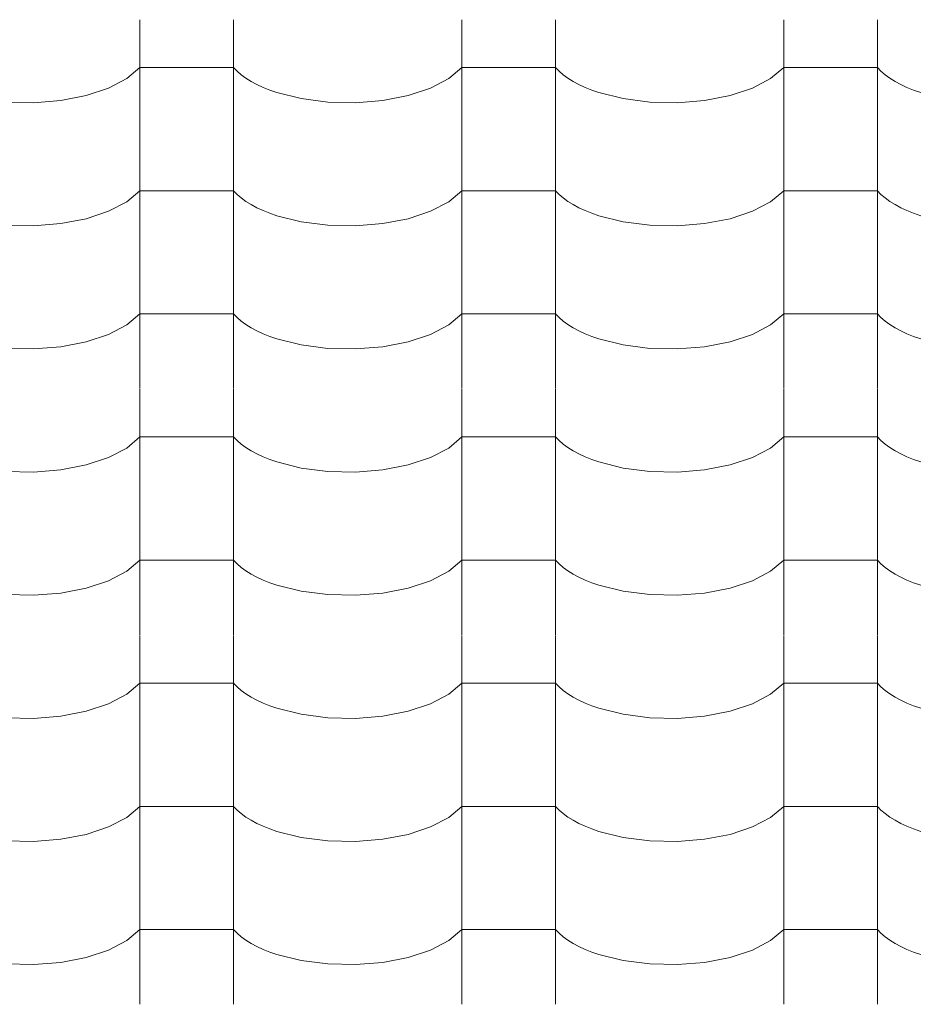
# Model space of a CAD drawing. Header units: millimetres. Extents: x -36478 to 31050, y -14815 to 11827.
# Tile 113 of 256: x -17288 to -16828, y 7715 to 8220. Entities that reach past the tile are written whole.
import ezdxf

# ---------------------------------------------------------------- set-up
doc = ezdxf.new("R2010")
doc.units = ezdxf.units.MM
doc.header["$MEASUREMENT"] = 0
doc.layers.add('Nové_Výplně - Povrchové', color=7, linetype='Continuous')

# ---------------------------------------------------------------- blocks, each defined once
blk = doc.blocks.new('*X13')
at = {"layer": 'Nové_Výplně - Povrchové', "color": 21, "linetype": 'Continuous', "lineweight": 20, "true_color": 0xffaaaa}
for p, q in [((-17226.72, 8219.51), (-17226.72, 8156.63)), ((-17178.69, 8219.51), (-17178.69, 8156.63)), ((-17061.72, 8219.51), (-17061.72, 8156.63)), ((-17013.69, 8219.51), (-17013.69, 8156.63)), ((-16896.72, 8219.51), (-16896.72, 8156.63)), ((-16848.69, 8219.51), (-16848.69, 8156.63)), ((-17233.39, 8189.29), (-17226.72, 8194.98)), ((-17202.71, 8194.98), (-17226.72, 8194.98)), ((-17178.69, 8194.98), (-17202.71, 8194.98)), ((-17178.69, 8194.98), (-17176.86, 8193.08)), ((-17068.39, 8189.29), (-17061.72, 8194.98)), ((-17037.71, 8194.98), (-17061.72, 8194.98)), ((-17013.69, 8194.98), (-17037.71, 8194.98)), ((-17013.69, 8194.98), (-17011.86, 8193.08)), ((-16903.39, 8189.29), (-16896.72, 8194.98)), ((-16872.71, 8194.98), (-16896.72, 8194.98)), ((-16848.69, 8194.98), (-16872.71, 8194.98)), ((-16848.69, 8194.98), (-16846.86, 8193.08)), ((-17176.86, 8193.08), (-17174.74, 8191.25)), ((-17174.74, 8191.25), (-17172.34, 8189.5)), ((-17011.86, 8193.08), (-17009.74, 8191.25)), ((-17009.74, 8191.25), (-17007.34, 8189.5)), ((-16846.86, 8193.08), (-16844.74, 8191.25)), ((-16844.74, 8191.25), (-16842.34, 8189.5)), ((-17242.7, 8184.42), (-17233.39, 8189.29)), ((-17172.34, 8189.5), (-17169.65, 8187.83)), ((-17169.65, 8187.83), (-17166.71, 8186.25)), ((-17166.71, 8186.25), (-17163.53, 8184.77)), ((-17077.7, 8184.42), (-17068.39, 8189.29)), ((-17007.34, 8189.5), (-17004.65, 8187.83)), ((-17004.65, 8187.83), (-17001.71, 8186.25)), ((-17001.71, 8186.25), (-16998.53, 8184.77)), ((-16912.7, 8184.42), (-16903.39, 8189.29)), ((-16842.34, 8189.5), (-16839.65, 8187.83)), ((-16839.65, 8187.83), (-16836.71, 8186.25)), ((-16836.71, 8186.25), (-16833.53, 8184.77)), ((-17267.24, 8178.1), (-17254.18, 8180.63)), ((-17254.18, 8180.63), (-17242.7, 8184.42)), ((-17163.53, 8184.77), (-17160.12, 8183.4)), ((-17160.12, 8183.4), (-17156.5, 8182.15)), ((-17156.5, 8182.15), (-17144.05, 8179.04)), ((-17102.24, 8178.1), (-17089.18, 8180.63)), ((-17089.18, 8180.63), (-17077.7, 8184.42)), ((-16998.53, 8184.77), (-16995.12, 8183.4)), ((-16995.12, 8183.4), (-16991.5, 8182.15)), ((-16991.5, 8182.15), (-16979.05, 8179.04)), ((-16937.24, 8178.1), (-16924.18, 8180.63)), ((-16924.18, 8180.63), (-16912.7, 8184.42)), ((-16833.53, 8184.77), (-16830.12, 8183.4)), ((-16830.12, 8183.4), (-16826.5, 8182.15)), ((-17295.39, 8177.29), (-17281.21, 8176.97)), ((-17281.21, 8176.97), (-17267.24, 8178.1)), ((-17144.05, 8179.04), (-17130.39, 8177.29)), ((-17130.39, 8177.29), (-17116.21, 8176.97)), ((-17116.21, 8176.97), (-17102.24, 8178.1)), ((-16979.05, 8179.04), (-16965.39, 8177.29)), ((-16965.39, 8177.29), (-16951.21, 8176.97)), ((-16951.21, 8176.97), (-16937.24, 8178.1)), ((-17226.72, 8156.41), (-17226.72, 8093.53)), ((-17178.69, 8156.41), (-17178.69, 8093.53)), ((-17061.72, 8156.41), (-17061.72, 8093.53)), ((-17013.69, 8156.41), (-17013.69, 8093.53)), ((-16896.72, 8156.41), (-16896.72, 8093.53)), ((-16848.69, 8156.41), (-16848.69, 8093.53)), ((-17233.39, 8126.18), (-17226.72, 8131.87)), ((-17202.71, 8131.87), (-17226.72, 8131.87)), ((-17178.69, 8131.87), (-17202.71, 8131.87)), ((-17178.69, 8131.87), (-17176.86, 8129.98)), ((-17176.86, 8129.98), (-17174.74, 8128.15)), ((-17068.39, 8126.18), (-17061.72, 8131.87)), ((-17037.71, 8131.87), (-17061.72, 8131.87)), ((-17013.69, 8131.87), (-17037.71, 8131.87)), ((-17013.69, 8131.87), (-17011.86, 8129.98)), ((-17011.86, 8129.98), (-17009.74, 8128.15)), ((-16903.39, 8126.18), (-16896.72, 8131.87)), ((-16872.71, 8131.87), (-16896.72, 8131.87)), ((-16848.69, 8131.87), (-16872.71, 8131.87)), ((-16848.69, 8131.87), (-16846.86, 8129.98)), ((-16846.86, 8129.98), (-16844.74, 8128.15)), ((-17242.7, 8121.32), (-17233.39, 8126.18)), ((-17174.74, 8128.15), (-17172.34, 8126.39)), ((-17172.34, 8126.39), (-17169.65, 8124.72)), ((-17169.65, 8124.72), (-17166.71, 8123.14)), ((-17077.7, 8121.32), (-17068.39, 8126.18)), ((-17009.74, 8128.15), (-17007.34, 8126.39)), ((-17007.34, 8126.39), (-17004.65, 8124.72)), ((-17004.65, 8124.72), (-17001.71, 8123.14)), ((-16912.7, 8121.32), (-16903.39, 8126.18)), ((-16844.74, 8128.15), (-16842.34, 8126.39)), ((-16842.34, 8126.39), (-16839.65, 8124.72)), ((-16839.65, 8124.72), (-16836.71, 8123.14)), ((-17254.18, 8117.53), (-17242.7, 8121.32)), ((-17166.71, 8123.14), (-17163.53, 8121.67)), ((-17163.53, 8121.67), (-17160.12, 8120.3)), ((-17160.12, 8120.3), (-17156.5, 8119.04)), ((-17089.18, 8117.53), (-17077.7, 8121.32)), ((-17001.71, 8123.14), (-16998.53, 8121.67)), ((-16998.53, 8121.67), (-16995.12, 8120.3)), ((-16995.12, 8120.3), (-16991.5, 8119.04)), ((-16924.18, 8117.53), (-16912.7, 8121.32)), ((-16836.71, 8123.14), (-16833.53, 8121.67)), ((-16833.53, 8121.67), (-16830.12, 8120.3)), ((-16830.12, 8120.3), (-16826.5, 8119.04)), ((-17295.39, 8114.18), (-17281.21, 8113.86)), ((-17281.21, 8113.86), (-17267.24, 8115)), ((-17267.24, 8115), (-17254.18, 8117.53)), ((-17156.5, 8119.04), (-17144.05, 8115.94)), ((-17144.05, 8115.94), (-17130.39, 8114.18)), ((-17130.39, 8114.18), (-17116.21, 8113.86)), ((-17116.21, 8113.86), (-17102.24, 8115)), ((-17102.24, 8115), (-17089.18, 8117.53)), ((-16991.5, 8119.04), (-16979.05, 8115.94)), ((-16979.05, 8115.94), (-16965.39, 8114.18)), ((-16965.39, 8114.18), (-16951.21, 8113.86)), ((-16951.21, 8113.86), (-16937.24, 8115)), ((-16937.24, 8115), (-16924.18, 8117.53)), ((-17226.72, 8093.3), (-17226.72, 8030.42)), ((-17178.69, 8093.3), (-17178.69, 8030.42)), ((-17061.72, 8093.3), (-17061.72, 8030.42)), ((-17013.69, 8093.3), (-17013.69, 8030.42)), ((-16896.72, 8093.3), (-16896.72, 8030.42)), ((-16848.69, 8093.3), (-16848.69, 8030.42)), ((-17233.39, 8063.08), (-17226.72, 8068.77)), ((-17202.71, 8068.77), (-17226.72, 8068.77)), ((-17178.69, 8068.77), (-17202.71, 8068.77)), ((-17178.69, 8068.77), (-17176.86, 8066.87)), ((-17068.39, 8063.08), (-17061.72, 8068.77)), ((-17037.71, 8068.77), (-17061.72, 8068.77)), ((-17013.69, 8068.77), (-17037.71, 8068.77)), ((-17013.69, 8068.77), (-17011.86, 8066.87)), ((-16903.39, 8063.08), (-16896.72, 8068.77)), ((-16872.71, 8068.77), (-16896.72, 8068.77)), ((-16848.69, 8068.77), (-16872.71, 8068.77)), ((-16848.69, 8068.77), (-16846.86, 8066.87)), ((-17176.86, 8066.87), (-17174.74, 8065.04)), ((-17174.74, 8065.04), (-17172.34, 8063.29)), ((-17011.86, 8066.87), (-17009.74, 8065.04)), ((-17009.74, 8065.04), (-17007.34, 8063.29)), ((-16846.86, 8066.87), (-16844.74, 8065.04)), ((-16844.74, 8065.04), (-16842.34, 8063.29)), ((-17242.7, 8058.21), (-17233.39, 8063.08)), ((-17172.34, 8063.29), (-17169.65, 8061.62)), ((-17169.65, 8061.62), (-17166.71, 8060.04)), ((-17166.71, 8060.04), (-17163.53, 8058.56)), ((-17077.7, 8058.21), (-17068.39, 8063.08)), ((-17007.34, 8063.29), (-17004.65, 8061.62)), ((-17004.65, 8061.62), (-17001.71, 8060.04)), ((-17001.71, 8060.04), (-16998.53, 8058.56)), ((-16912.7, 8058.21), (-16903.39, 8063.08)), ((-16842.34, 8063.29), (-16839.65, 8061.62)), ((-16839.65, 8061.62), (-16836.71, 8060.04)), ((-16836.71, 8060.04), (-16833.53, 8058.56)), ((-17267.24, 8051.89), (-17254.18, 8054.42)), ((-17254.18, 8054.42), (-17242.7, 8058.21)), ((-17163.53, 8058.56), (-17160.12, 8057.19)), ((-17160.12, 8057.19), (-17156.5, 8055.94)), ((-17156.5, 8055.94), (-17144.05, 8052.84)), ((-17102.24, 8051.89), (-17089.18, 8054.42)), ((-17089.18, 8054.42), (-17077.7, 8058.21)), ((-16998.53, 8058.56), (-16995.12, 8057.19)), ((-16995.12, 8057.19), (-16991.5, 8055.94)), ((-16991.5, 8055.94), (-16979.05, 8052.84)), ((-16937.24, 8051.89), (-16924.18, 8054.42)), ((-16924.18, 8054.42), (-16912.7, 8058.21)), ((-16833.53, 8058.56), (-16830.12, 8057.19)), ((-16830.12, 8057.19), (-16826.5, 8055.94)), ((-17295.39, 8051.08), (-17281.21, 8050.76)), ((-17281.21, 8050.76), (-17267.24, 8051.89)), ((-17144.05, 8052.84), (-17130.39, 8051.08)), ((-17130.39, 8051.08), (-17116.21, 8050.76)), ((-17116.21, 8050.76), (-17102.24, 8051.89)), ((-16979.05, 8052.84), (-16965.39, 8051.08)), ((-16965.39, 8051.08), (-16951.21, 8050.76)), ((-16951.21, 8050.76), (-16937.24, 8051.89)), ((-17226.72, 8030.2), (-17226.72, 7967.32)), ((-17178.69, 8030.2), (-17178.69, 7967.32)), ((-17061.72, 8030.2), (-17061.72, 7967.32)), ((-17013.69, 8030.2), (-17013.69, 7967.32)), ((-16896.72, 8030.2), (-16896.72, 7967.32)), ((-16848.69, 8030.2), (-16848.69, 7967.32)), ((-17233.39, 7999.97), (-17226.72, 8005.66)), ((-17202.71, 8005.66), (-17226.72, 8005.66)), ((-17178.69, 8005.66), (-17202.71, 8005.66)), ((-17178.69, 8005.66), (-17176.86, 8003.77)), ((-17176.86, 8003.77), (-17174.74, 8001.94)), ((-17068.39, 7999.97), (-17061.72, 8005.66)), ((-17037.71, 8005.66), (-17061.72, 8005.66)), ((-17013.69, 8005.66), (-17037.71, 8005.66)), ((-17013.69, 8005.66), (-17011.86, 8003.77)), ((-17011.86, 8003.77), (-17009.74, 8001.94)), ((-16903.39, 7999.97), (-16896.72, 8005.66)), ((-16872.71, 8005.66), (-16896.72, 8005.66)), ((-16848.69, 8005.66), (-16872.71, 8005.66)), ((-16848.69, 8005.66), (-16846.86, 8003.77)), ((-16846.86, 8003.77), (-16844.74, 8001.94)), ((-17242.7, 7995.11), (-17233.39, 7999.97)), ((-17174.74, 8001.94), (-17172.34, 8000.18)), ((-17172.34, 8000.18), (-17169.65, 7998.51)), ((-17169.65, 7998.51), (-17166.71, 7996.93)), ((-17077.7, 7995.11), (-17068.39, 7999.97)), ((-17009.74, 8001.94), (-17007.34, 8000.18)), ((-17007.34, 8000.18), (-17004.65, 7998.51)), ((-17004.65, 7998.51), (-17001.71, 7996.93)), ((-16912.7, 7995.11), (-16903.39, 7999.97)), ((-16844.74, 8001.94), (-16842.34, 8000.18)), ((-16842.34, 8000.18), (-16839.65, 7998.51)), ((-16839.65, 7998.51), (-16836.71, 7996.93)), ((-17254.18, 7991.32), (-17242.7, 7995.11)), ((-17166.71, 7996.93), (-17163.53, 7995.46)), ((-17163.53, 7995.46), (-17160.12, 7994.09)), ((-17160.12, 7994.09), (-17156.5, 7992.83)), ((-17089.18, 7991.32), (-17077.7, 7995.11)), ((-17001.71, 7996.93), (-16998.53, 7995.46)), ((-16998.53, 7995.46), (-16995.12, 7994.09)), ((-16995.12, 7994.09), (-16991.5, 7992.83)), ((-16924.18, 7991.32), (-16912.7, 7995.11)), ((-16836.71, 7996.93), (-16833.53, 7995.46)), ((-16833.53, 7995.46), (-16830.12, 7994.09)), ((-16830.12, 7994.09), (-16826.5, 7992.83)), ((-17281.21, 7987.66), (-17267.24, 7988.79)), ((-17267.24, 7988.79), (-17254.18, 7991.32)), ((-17156.5, 7992.83), (-17144.05, 7989.73)), ((-17144.05, 7989.73), (-17130.39, 7987.98)), ((-17116.21, 7987.66), (-17102.24, 7988.79)), ((-17102.24, 7988.79), (-17089.18, 7991.32)), ((-16991.5, 7992.83), (-16979.05, 7989.73)), ((-16979.05, 7989.73), (-16965.39, 7987.98)), ((-16951.21, 7987.66), (-16937.24, 7988.79)), ((-16937.24, 7988.79), (-16924.18, 7991.32)), ((-17295.39, 7987.98), (-17281.21, 7987.66)), ((-17130.39, 7987.98), (-17116.21, 7987.66)), ((-16965.39, 7987.98), (-16951.21, 7987.66)), ((-17226.72, 7967.09), (-17226.72, 7904.21)), ((-17178.69, 7967.09), (-17178.69, 7904.21)), ((-17061.72, 7967.09), (-17061.72, 7904.21)), ((-17013.69, 7967.09), (-17013.69, 7904.21)), ((-16896.72, 7967.09), (-16896.72, 7904.21)), ((-16848.69, 7967.09), (-16848.69, 7904.21)), ((-17233.39, 7936.87), (-17226.72, 7942.56)), ((-17202.71, 7942.56), (-17226.72, 7942.56)), ((-17178.69, 7942.56), (-17202.71, 7942.56)), ((-17178.69, 7942.56), (-17176.86, 7940.67)), ((-17176.86, 7940.67), (-17174.74, 7938.84)), ((-17174.74, 7938.84), (-17172.34, 7937.08)), ((-17068.39, 7936.87), (-17061.72, 7942.56)), ((-17037.71, 7942.56), (-17061.72, 7942.56)), ((-17013.69, 7942.56), (-17037.71, 7942.56)), ((-17013.69, 7942.56), (-17011.86, 7940.67)), ((-17011.86, 7940.67), (-17009.74, 7938.84)), ((-17009.74, 7938.84), (-17007.34, 7937.08)), ((-16903.39, 7936.87), (-16896.72, 7942.56)), ((-16872.71, 7942.56), (-16896.72, 7942.56)), ((-16848.69, 7942.56), (-16872.71, 7942.56)), ((-16848.69, 7942.56), (-16846.86, 7940.67)), ((-16846.86, 7940.67), (-16844.74, 7938.84)), ((-16844.74, 7938.84), (-16842.34, 7937.08)), ((-17242.7, 7932), (-17233.39, 7936.87)), ((-17172.34, 7937.08), (-17169.65, 7935.41)), ((-17169.65, 7935.41), (-17166.71, 7933.83)), ((-17166.71, 7933.83), (-17163.53, 7932.35)), ((-17077.7, 7932), (-17068.39, 7936.87)), ((-17007.34, 7937.08), (-17004.65, 7935.41)), ((-17004.65, 7935.41), (-17001.71, 7933.83)), ((-17001.71, 7933.83), (-16998.53, 7932.35)), ((-16912.7, 7932), (-16903.39, 7936.87)), ((-16842.34, 7937.08), (-16839.65, 7935.41)), ((-16839.65, 7935.41), (-16836.71, 7933.83)), ((-16836.71, 7933.83), (-16833.53, 7932.35)), ((-17267.24, 7925.68), (-17254.18, 7928.21)), ((-17254.18, 7928.21), (-17242.7, 7932)), ((-17163.53, 7932.35), (-17160.12, 7930.98)), ((-17160.12, 7930.98), (-17156.5, 7929.73)), ((-17156.5, 7929.73), (-17144.05, 7926.63)), ((-17102.24, 7925.68), (-17089.18, 7928.21)), ((-17089.18, 7928.21), (-17077.7, 7932)), ((-16998.53, 7932.35), (-16995.12, 7930.98)), ((-16995.12, 7930.98), (-16991.5, 7929.73)), ((-16991.5, 7929.73), (-16979.05, 7926.63)), ((-16937.24, 7925.68), (-16924.18, 7928.21)), ((-16924.18, 7928.21), (-16912.7, 7932)), ((-16833.53, 7932.35), (-16830.12, 7930.98)), ((-16830.12, 7930.98), (-16826.5, 7929.73)), ((-17295.39, 7924.87), (-17281.21, 7924.55)), ((-17281.21, 7924.55), (-17267.24, 7925.68)), ((-17144.05, 7926.63), (-17130.39, 7924.87)), ((-17130.39, 7924.87), (-17116.21, 7924.55)), ((-17116.21, 7924.55), (-17102.24, 7925.68)), ((-16979.05, 7926.63), (-16965.39, 7924.87)), ((-16965.39, 7924.87), (-16951.21, 7924.55)), ((-16951.21, 7924.55), (-16937.24, 7925.68)), ((-17226.72, 7903.99), (-17226.72, 7841.11)), ((-17178.69, 7903.99), (-17178.69, 7841.11)), ((-17061.72, 7903.99), (-17061.72, 7841.11)), ((-17013.69, 7903.99), (-17013.69, 7841.11)), ((-16896.72, 7903.99), (-16896.72, 7841.11)), ((-16848.69, 7903.99), (-16848.69, 7841.11)), ((-17233.39, 7873.77), (-17226.72, 7879.46)), ((-17202.71, 7879.46), (-17226.72, 7879.46)), ((-17178.69, 7879.46), (-17202.71, 7879.46)), ((-17178.69, 7879.46), (-17176.86, 7877.56)), ((-17176.86, 7877.56), (-17174.74, 7875.73)), ((-17068.39, 7873.77), (-17061.72, 7879.46)), ((-17037.71, 7879.46), (-17061.72, 7879.46)), ((-17013.69, 7879.46), (-17037.71, 7879.46)), ((-17013.69, 7879.46), (-17011.86, 7877.56)), ((-17011.86, 7877.56), (-17009.74, 7875.73)), ((-16903.39, 7873.77), (-16896.72, 7879.46)), ((-16872.71, 7879.46), (-16896.72, 7879.46)), ((-16848.69, 7879.46), (-16872.71, 7879.46)), ((-16848.69, 7879.46), (-16846.86, 7877.56)), ((-16846.86, 7877.56), (-16844.74, 7875.73)), ((-17242.7, 7868.9), (-17233.39, 7873.77)), ((-17174.74, 7875.73), (-17172.34, 7873.98)), ((-17172.34, 7873.98), (-17169.65, 7872.3)), ((-17169.65, 7872.3), (-17166.71, 7870.73)), ((-17077.7, 7868.9), (-17068.39, 7873.77)), ((-17009.74, 7875.73), (-17007.34, 7873.98)), ((-17007.34, 7873.98), (-17004.65, 7872.3)), ((-17004.65, 7872.3), (-17001.71, 7870.73)), ((-16912.7, 7868.9), (-16903.39, 7873.77)), ((-16844.74, 7875.73), (-16842.34, 7873.98)), ((-16842.34, 7873.98), (-16839.65, 7872.3)), ((-16839.65, 7872.3), (-16836.71, 7870.73)), ((-17254.18, 7865.11), (-17242.7, 7868.9)), ((-17166.71, 7870.73), (-17163.53, 7869.25)), ((-17163.53, 7869.25), (-17160.12, 7867.88)), ((-17160.12, 7867.88), (-17156.5, 7866.62)), ((-17089.18, 7865.11), (-17077.7, 7868.9)), ((-17001.71, 7870.73), (-16998.53, 7869.25)), ((-16998.53, 7869.25), (-16995.12, 7867.88)), ((-16995.12, 7867.88), (-16991.5, 7866.62)), ((-16924.18, 7865.11), (-16912.7, 7868.9)), ((-16836.71, 7870.73), (-16833.53, 7869.25)), ((-16833.53, 7869.25), (-16830.12, 7867.88)), ((-16830.12, 7867.88), (-16826.5, 7866.62)), ((-17281.21, 7861.45), (-17267.24, 7862.58)), ((-17267.24, 7862.58), (-17254.18, 7865.11)), ((-17156.5, 7866.62), (-17144.05, 7863.52)), ((-17144.05, 7863.52), (-17130.39, 7861.77)), ((-17116.21, 7861.45), (-17102.24, 7862.58)), ((-17102.24, 7862.58), (-17089.18, 7865.11)), ((-16991.5, 7866.62), (-16979.05, 7863.52)), ((-16979.05, 7863.52), (-16965.39, 7861.77)), ((-16951.21, 7861.45), (-16937.24, 7862.58)), ((-16937.24, 7862.58), (-16924.18, 7865.11)), ((-17295.39, 7861.77), (-17281.21, 7861.45)), ((-17130.39, 7861.77), (-17116.21, 7861.45)), ((-16965.39, 7861.77), (-16951.21, 7861.45)), ((-17226.72, 7840.88), (-17226.72, 7778)), ((-17178.69, 7840.88), (-17178.69, 7778)), ((-17061.72, 7840.88), (-17061.72, 7778)), ((-17013.69, 7840.88), (-17013.69, 7778)), ((-16896.72, 7840.88), (-16896.72, 7778)), ((-16848.69, 7840.88), (-16848.69, 7778)), ((-17233.39, 7810.66), (-17226.72, 7816.35)), ((-17202.71, 7816.35), (-17226.72, 7816.35)), ((-17178.69, 7816.35), (-17202.71, 7816.35)), ((-17178.69, 7816.35), (-17176.86, 7814.46)), ((-17176.86, 7814.46), (-17174.74, 7812.63)), ((-17174.74, 7812.63), (-17172.34, 7810.87)), ((-17068.39, 7810.66), (-17061.72, 7816.35)), ((-17037.71, 7816.35), (-17061.72, 7816.35)), ((-17013.69, 7816.35), (-17037.71, 7816.35)), ((-17013.69, 7816.35), (-17011.86, 7814.46)), ((-17011.86, 7814.46), (-17009.74, 7812.63)), ((-17009.74, 7812.63), (-17007.34, 7810.87)), ((-16903.39, 7810.66), (-16896.72, 7816.35)), ((-16872.71, 7816.35), (-16896.72, 7816.35)), ((-16848.69, 7816.35), (-16872.71, 7816.35)), ((-16848.69, 7816.35), (-16846.86, 7814.46)), ((-16846.86, 7814.46), (-16844.74, 7812.63)), ((-16844.74, 7812.63), (-16842.34, 7810.87)), ((-17242.7, 7805.8), (-17233.39, 7810.66)), ((-17172.34, 7810.87), (-17169.65, 7809.2)), ((-17169.65, 7809.2), (-17166.71, 7807.62)), ((-17166.71, 7807.62), (-17163.53, 7806.14)), ((-17077.7, 7805.8), (-17068.39, 7810.66)), ((-17007.34, 7810.87), (-17004.65, 7809.2)), ((-17004.65, 7809.2), (-17001.71, 7807.62)), ((-17001.71, 7807.62), (-16998.53, 7806.14)), ((-16912.7, 7805.8), (-16903.39, 7810.66)), ((-16842.34, 7810.87), (-16839.65, 7809.2)), ((-16839.65, 7809.2), (-16836.71, 7807.62)), ((-16836.71, 7807.62), (-16833.53, 7806.14)), ((-17267.24, 7799.47), (-17254.18, 7802)), ((-17254.18, 7802), (-17242.7, 7805.8)), ((-17163.53, 7806.14), (-17160.12, 7804.77)), ((-17160.12, 7804.77), (-17156.5, 7803.52)), ((-17156.5, 7803.52), (-17144.05, 7800.42)), ((-17102.24, 7799.47), (-17089.18, 7802)), ((-17089.18, 7802), (-17077.7, 7805.8)), ((-16998.53, 7806.14), (-16995.12, 7804.77)), ((-16995.12, 7804.77), (-16991.5, 7803.52)), ((-16991.5, 7803.52), (-16979.05, 7800.42)), ((-16937.24, 7799.47), (-16924.18, 7802)), ((-16924.18, 7802), (-16912.7, 7805.8)), ((-16833.53, 7806.14), (-16830.12, 7804.77)), ((-16830.12, 7804.77), (-16826.5, 7803.52)), ((-17295.39, 7798.66), (-17281.21, 7798.34)), ((-17281.21, 7798.34), (-17267.24, 7799.47)), ((-17144.05, 7800.42), (-17130.39, 7798.66)), ((-17130.39, 7798.66), (-17116.21, 7798.34)), ((-17116.21, 7798.34), (-17102.24, 7799.47)), ((-16979.05, 7800.42), (-16965.39, 7798.66)), ((-16965.39, 7798.66), (-16951.21, 7798.34)), ((-16951.21, 7798.34), (-16937.24, 7799.47)), ((-17226.72, 7777.78), (-17226.72, 7714.9)), ((-17178.69, 7777.78), (-17178.69, 7714.9)), ((-17061.72, 7777.78), (-17061.72, 7714.9)), ((-17013.69, 7777.78), (-17013.69, 7714.9)), ((-16896.72, 7777.78), (-16896.72, 7714.9)), ((-16848.69, 7777.78), (-16848.69, 7714.9)), ((-17233.39, 7747.56), (-17226.72, 7753.25)), ((-17202.71, 7753.25), (-17226.72, 7753.25)), ((-17178.69, 7753.25), (-17202.71, 7753.25)), ((-17178.69, 7753.25), (-17176.86, 7751.35)), ((-17176.86, 7751.35), (-17174.74, 7749.52)), ((-17068.39, 7747.56), (-17061.72, 7753.25)), ((-17037.71, 7753.25), (-17061.72, 7753.25)), ((-17013.69, 7753.25), (-17037.71, 7753.25)), ((-17013.69, 7753.25), (-17011.86, 7751.35)), ((-17011.86, 7751.35), (-17009.74, 7749.52)), ((-16903.39, 7747.56), (-16896.72, 7753.25)), ((-16872.71, 7753.25), (-16896.72, 7753.25)), ((-16848.69, 7753.25), (-16872.71, 7753.25)), ((-16848.69, 7753.25), (-16846.86, 7751.35)), ((-16846.86, 7751.35), (-16844.74, 7749.52)), ((-17242.7, 7742.69), (-17233.39, 7747.56)), ((-17174.74, 7749.52), (-17172.34, 7747.77)), ((-17172.34, 7747.77), (-17169.65, 7746.09)), ((-17169.65, 7746.09), (-17166.71, 7744.52)), ((-17077.7, 7742.69), (-17068.39, 7747.56)), ((-17009.74, 7749.52), (-17007.34, 7747.77)), ((-17007.34, 7747.77), (-17004.65, 7746.09)), ((-17004.65, 7746.09), (-17001.71, 7744.52)), ((-16912.7, 7742.69), (-16903.39, 7747.56)), ((-16844.74, 7749.52), (-16842.34, 7747.77)), ((-16842.34, 7747.77), (-16839.65, 7746.09)), ((-16839.65, 7746.09), (-16836.71, 7744.52)), ((-17254.18, 7738.9), (-17242.7, 7742.69)), ((-17166.71, 7744.52), (-17163.53, 7743.04)), ((-17163.53, 7743.04), (-17160.12, 7741.67)), ((-17160.12, 7741.67), (-17156.5, 7740.41)), ((-17089.18, 7738.9), (-17077.7, 7742.69)), ((-17001.71, 7744.52), (-16998.53, 7743.04)), ((-16998.53, 7743.04), (-16995.12, 7741.67)), ((-16995.12, 7741.67), (-16991.5, 7740.41)), ((-16924.18, 7738.9), (-16912.7, 7742.69)), ((-16836.71, 7744.52), (-16833.53, 7743.04)), ((-16833.53, 7743.04), (-16830.12, 7741.67)), ((-16830.12, 7741.67), (-16826.5, 7740.41)), ((-17281.21, 7735.24), (-17267.24, 7736.37)), ((-17267.24, 7736.37), (-17254.18, 7738.9)), ((-17156.5, 7740.41), (-17144.05, 7737.31)), ((-17144.05, 7737.31), (-17130.39, 7735.56)), ((-17116.21, 7735.24), (-17102.24, 7736.37)), ((-17102.24, 7736.37), (-17089.18, 7738.9)), ((-16991.5, 7740.41), (-16979.05, 7737.31)), ((-16979.05, 7737.31), (-16965.39, 7735.56)), ((-16951.21, 7735.24), (-16937.24, 7736.37)), ((-16937.24, 7736.37), (-16924.18, 7738.9)), ((-17295.39, 7735.56), (-17281.21, 7735.24)), ((-17130.39, 7735.56), (-17116.21, 7735.24)), ((-16965.39, 7735.56), (-16951.21, 7735.24))]:
    blk.add_line(p, q, dxfattribs=at)
blk = doc.blocks.new('výplň_6_1', base_point=(0, 0))
at = {"layer": 'Nové_Výplně - Povrchové', "color": 21, "linetype": 'Continuous', "lineweight": 20, "true_color": 0xffaaaa}
blk.add_blockref('*X13', (0, 0), dxfattribs=at)

msp = doc.modelspace()

# ---------------------------------------------------------------- block references
at = {"layer": 'Nové_Výplně - Povrchové', "color": 21, "linetype": 'Continuous', "lineweight": 20, "true_color": 0xffaaaa}
msp.add_blockref('výplň_6_1', (0, 0), dxfattribs=at)

doc.saveas('drawing.dxf')
